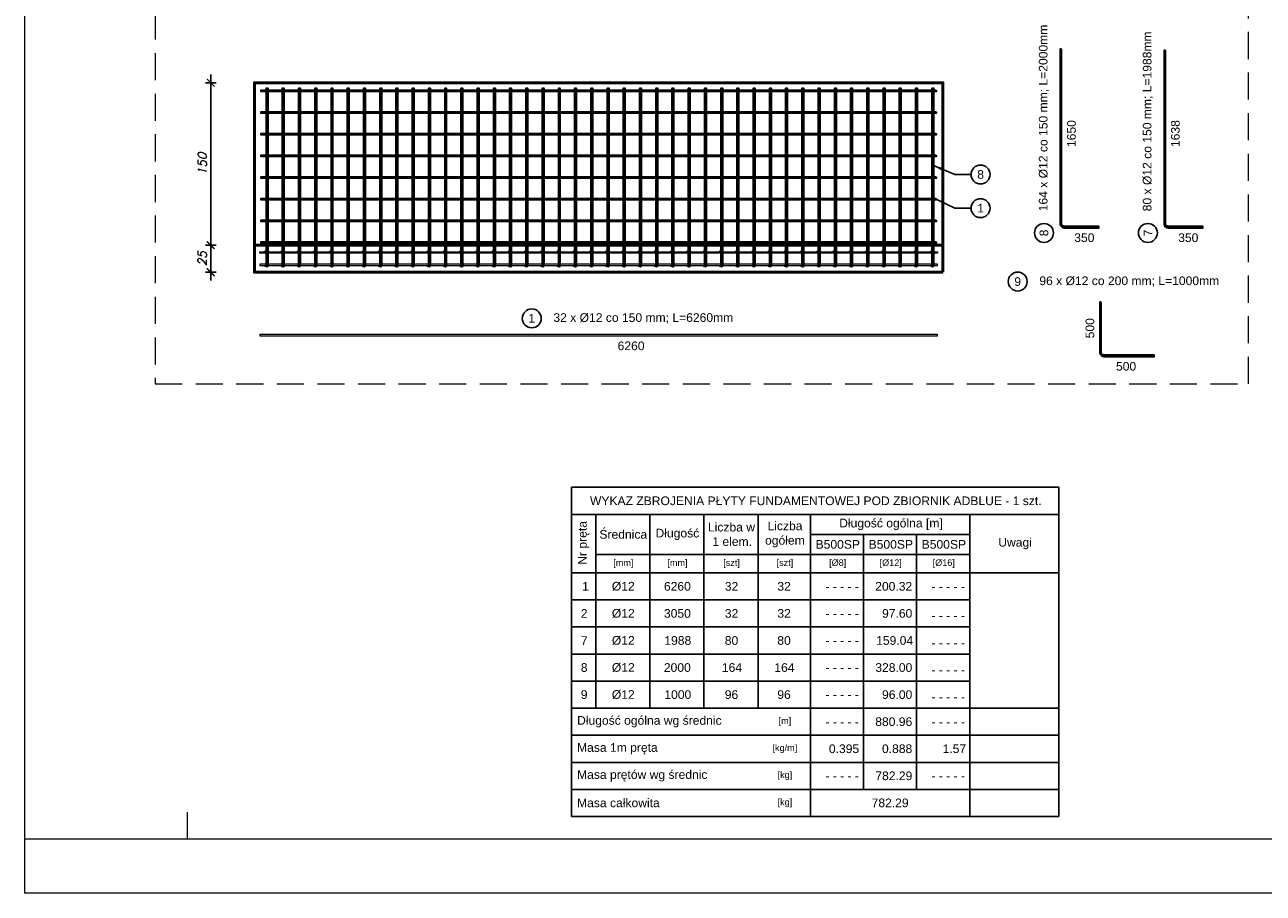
# Model space of a CAD drawing. Header units: millimetres. Extents: x 1814 to 94182, y 11562 to 49454.
# Tile 3 of 143: x 10996 to 12140, y 11562 to 12364. Entities that reach past the tile are written whole.
import ezdxf

# ---------------------------------------------------------------- set-up
doc = ezdxf.new("R2010")
doc.units = ezdxf.units.MM
doc.linetypes.add('DASHED', pattern=[0.75, 0.5, -0.25])
doc.layers.add('odnośnik', color=140, linetype='Continuous')
doc.layers.add('opis', color=50, linetype='Continuous')
doc.layers.add('pomoc', color=210, linetype='Continuous', lineweight=9, plot=False)
for name, color, linetype, lineweight in [('ramka', 84, 'Continuous', 15), ('widok 0.35', 22, 'Continuous', 35), ('wymiar', 135, 'Continuous', 9), ('zbrojenie', 123, 'Continuous', 9), ('ściany', 7, 'Continuous', 50)]:
    doc.layers.add(name, color=color, linetype=linetype, lineweight=lineweight)
doc.styles.add('Opisowy', font='arial.ttf')
doc.styles.get("Standard").update_dxf_attribs({"font": 'arial.ttf'})
doc.styles.add('WYMIARY', font='simplex.shx', dxfattribs={"oblique": 15})
doc.dimstyles.new('1-50', dxfattribs={"dimscale": 50, "dimtxt": 0.16, "dimasz": 0.2, "dimexe": 0.1, "dimexo": 0.1, "dimgap": 0.075, "dimtad": 1, "dimdec": 1, "dimrnd": 0.1, "dimzin": 9, "dimtxsty": 'WYMIARY', "dimblk": 'ARCHTICK', "dimcen": 0.2, "dimdle": 0.15, "dimadec": 1, "dimazin": 1, "dimtfac": 1, "dimtdec": 1, "dimtix": 1, "dimtmove": 2, "dimatfit": 3, "dimldrblk": 'ARCHTICK', "dimfxl": 0, "dimarcsym": 0})
doc.dimstyles.new('skala 1-100', dxfattribs={"dimtxt": 16, "dimasz": 1, "dimexe": 1.25, "dimexo": 0.625, "dimgap": 5, "dimtad": 1, "dimdec": 1, "dimrnd": 0.1, "dimdsep": 46, "dimtxsty": 'Standard', "dimblk": 'strzałka', "dimcen": -5, "dimse1": 1, "dimse2": 1, "dimazin": 0, "dimtfac": 1, "dimtdec": 1, "dimtix": 1, "dimtmove": 1, "dimatfit": 3, "dimfxl": 0, "dimtolj": 1, "dimarcsym": 0})

# ---------------------------------------------------------------- blocks, each defined once
blk = doc.blocks.new('_ARCHTICK')
at = {"color": 0, "linetype": 'ByBlock', "lineweight": -2}
blk.add_solid([(0.4, 0.31), (0.31, 0.4), (-0.31, -0.4), (-0.4, -0.31)], dxfattribs=at)
blk = doc.blocks.new('*D3309')
at = {"layer": 'Defpoints', "color": 0}
for p in [(11208.4, 12160.1), (11168.1, 12135.1), (11208.4, 12135.1)]:
    blk.add_point(p, dxfattribs=at)
at = {"layer": 'wymiar', "color": 0, "lineweight": -2}
for p, q in [((11168.1, 12167.6), (11168.1, 12127.6)), ((11173.1, 12160.1), (11163.1, 12160.1)), ((11173.1, 12135.1), (11163.1, 12135.1))]:
    blk.add_line(p, q, dxfattribs=at)
at = {"layer": 'wymiar', "color": 0, "lineweight": -2, "xscale": 10, "yscale": 10, "zscale": 10}
for p, rotation in [((11168.1, 12160.1), 90), ((11168.1, 12135.1), 270)]:
    blk.add_blockref('_ARCHTICK', p, dxfattribs=dict(at, rotation=rotation))
at = {"layer": 'wymiar', "color": 0, "insert": (11160.3, 12147.6), "char_height": 8, "attachment_point": 5, "rotation": 90, "style": 'WYMIARY'}
blk.add_mtext('25', dxfattribs=at)
blk = doc.blocks.new('*D3312')
at = {"layer": 'Defpoints', "color": 0}
for p in [(11168.1, 12310.1), (11208.4, 12310.1), (11208.4, 12160.1)]:
    blk.add_point(p, dxfattribs=at)
at = {"layer": 'wymiar', "color": 0, "lineweight": -2}
for p, q in [((11168.1, 12152.6), (11168.1, 12317.6)), ((11173.1, 12310.1), (11163.1, 12310.1)), ((11173.1, 12160.1), (11163.1, 12160.1))]:
    blk.add_line(p, q, dxfattribs=at)
at = {"layer": 'wymiar', "color": 0, "lineweight": -2, "xscale": 10, "yscale": 10, "zscale": 10}
for p, rotation in [((11168.1, 12310.1), 90), ((11168.1, 12160.1), 270)]:
    blk.add_blockref('_ARCHTICK', p, dxfattribs=dict(at, rotation=rotation))
at = {"layer": 'wymiar', "color": 0, "insert": (11160.3, 12235.1), "char_height": 8, "attachment_point": 5, "rotation": 90, "style": 'WYMIARY'}
blk.add_mtext('150', dxfattribs=at)
blk = doc.blocks.new('strzałka')
for p, q in [((0, 9), (0, -9)), ((-9, 0), (9, 0))]:
    blk.add_line(p, q)
at = {"const_width": 1}
blk.add_lwpolyline([(-4.24, -4.24), (4.24, 4.24)], dxfattribs=at)

msp = doc.modelspace()

# ---------------------------------------------------------------- hatches: boundary and pattern name
at = {"layer": 'widok 0.35'}
h = msp.add_hatch(color=256, dxfattribs=at)
h.dxf.hatch_style = 1
h.paths.add_polyline_path([(11219.5, 12140.692, 1), (11220.7, 12140.692, 1)])
h = msp.add_hatch(color=256, dxfattribs=at)
h.dxf.hatch_style = 1
h.paths.add_polyline_path([(11234.5, 12140.692, 1), (11235.7, 12140.692, 1)])
h = msp.add_hatch(color=256, dxfattribs=at)
h.dxf.hatch_style = 1
h.paths.add_polyline_path([(11249.5, 12140.692, 1), (11250.7, 12140.692, 1)])
h = msp.add_hatch(color=256, dxfattribs=at)
h.dxf.hatch_style = 1
h.paths.add_polyline_path([(11264.5, 12140.692, 1), (11265.7, 12140.692, 1)])
h = msp.add_hatch(color=256, dxfattribs=at)
h.dxf.hatch_style = 1
h.paths.add_polyline_path([(11279.5, 12140.692, 1), (11280.7, 12140.692, 1)])
h = msp.add_hatch(color=256, dxfattribs=at)
h.dxf.hatch_style = 1
h.paths.add_polyline_path([(11294.5, 12140.692, 1), (11295.7, 12140.692, 1)])
h = msp.add_hatch(color=256, dxfattribs=at)
h.dxf.hatch_style = 1
h.paths.add_polyline_path([(11309.5, 12140.692, 1), (11310.7, 12140.692, 1)])
h = msp.add_hatch(color=256, dxfattribs=at)
h.dxf.hatch_style = 1
h.paths.add_polyline_path([(11324.5, 12140.692, 1), (11325.7, 12140.692, 1)])
h = msp.add_hatch(color=256, dxfattribs=at)
h.dxf.hatch_style = 1
h.paths.add_polyline_path([(11339.5, 12140.692, 1), (11340.7, 12140.692, 1)])
h = msp.add_hatch(color=256, dxfattribs=at)
h.dxf.hatch_style = 1
h.paths.add_polyline_path([(11354.5, 12140.692, 1), (11355.7, 12140.692, 1)])
h = msp.add_hatch(color=256, dxfattribs=at)
h.dxf.hatch_style = 1
h.paths.add_polyline_path([(11369.5, 12140.692, 1), (11370.7, 12140.692, 1)])
h = msp.add_hatch(color=256, dxfattribs=at)
h.dxf.hatch_style = 1
h.paths.add_polyline_path([(11384.5, 12140.692, 1), (11385.7, 12140.692, 1)])
h = msp.add_hatch(color=256, dxfattribs=at)
h.dxf.hatch_style = 1
h.paths.add_polyline_path([(11399.5, 12140.692, 1), (11400.7, 12140.692, 1)])
h = msp.add_hatch(color=256, dxfattribs=at)
h.dxf.hatch_style = 1
h.paths.add_polyline_path([(11414.5, 12140.692, 1), (11415.7, 12140.692, 1)])
h = msp.add_hatch(color=256, dxfattribs=at)
h.dxf.hatch_style = 1
h.paths.add_polyline_path([(11429.5, 12140.692, 1), (11430.7, 12140.692, 1)])
h = msp.add_hatch(color=256, dxfattribs=at)
h.dxf.hatch_style = 1
h.paths.add_polyline_path([(11444.5, 12140.692, 1), (11445.7, 12140.692, 1)])
h = msp.add_hatch(color=256, dxfattribs=at)
h.dxf.hatch_style = 1
h.paths.add_polyline_path([(11459.5, 12140.692, 1), (11460.7, 12140.692, 1)])
h = msp.add_hatch(color=256, dxfattribs=at)
h.dxf.hatch_style = 1
h.paths.add_polyline_path([(11474.5, 12140.692, 1), (11475.7, 12140.692, 1)])
h = msp.add_hatch(color=256, dxfattribs=at)
h.dxf.hatch_style = 1
h.paths.add_polyline_path([(11489.5, 12140.692, 1), (11490.7, 12140.692, 1)])
h = msp.add_hatch(color=256, dxfattribs=at)
h.dxf.hatch_style = 1
h.paths.add_polyline_path([(11504.5, 12140.692, 1), (11505.7, 12140.692, 1)])
h = msp.add_hatch(color=256, dxfattribs=at)
h.dxf.hatch_style = 1
h.paths.add_polyline_path([(11519.5, 12140.692, 1), (11520.7, 12140.692, 1)])
h = msp.add_hatch(color=256, dxfattribs=at)
h.dxf.hatch_style = 1
h.paths.add_polyline_path([(11534.5, 12140.692, 1), (11535.7, 12140.692, 1)])
h = msp.add_hatch(color=256, dxfattribs=at)
h.dxf.hatch_style = 1
h.paths.add_polyline_path([(11549.5, 12140.692, 1), (11550.7, 12140.692, 1)])
h = msp.add_hatch(color=256, dxfattribs=at)
h.dxf.hatch_style = 1
h.paths.add_polyline_path([(11564.5, 12140.692, 1), (11565.7, 12140.692, 1)])
h = msp.add_hatch(color=256, dxfattribs=at)
h.dxf.hatch_style = 1
h.paths.add_polyline_path([(11579.5, 12140.692, 1), (11580.7, 12140.692, 1)])
h = msp.add_hatch(color=256, dxfattribs=at)
h.dxf.hatch_style = 1
h.paths.add_polyline_path([(11594.5, 12140.692, 1), (11595.7, 12140.692, 1)])
h = msp.add_hatch(color=256, dxfattribs=at)
h.dxf.hatch_style = 1
h.paths.add_polyline_path([(11609.5, 12140.692, 1), (11610.7, 12140.692, 1)])
h = msp.add_hatch(color=256, dxfattribs=at)
h.dxf.hatch_style = 1
h.paths.add_polyline_path([(11624.5, 12140.692, 1), (11625.7, 12140.692, 1)])
h = msp.add_hatch(color=256, dxfattribs=at)
h.dxf.hatch_style = 1
h.paths.add_polyline_path([(11639.5, 12140.692, 1), (11640.7, 12140.692, 1)])
h = msp.add_hatch(color=256, dxfattribs=at)
h.dxf.hatch_style = 1
h.paths.add_polyline_path([(11654.5, 12140.692, 1), (11655.7, 12140.692, 1)])
h = msp.add_hatch(color=256, dxfattribs=at)
h.dxf.hatch_style = 1
h.paths.add_polyline_path([(11669.5, 12140.692, 1), (11670.7, 12140.692, 1)])
h = msp.add_hatch(color=256, dxfattribs=at)
h.dxf.hatch_style = 1
h.paths.add_polyline_path([(11684.5, 12140.692, 1), (11685.7, 12140.692, 1)])
h = msp.add_hatch(color=256, dxfattribs=at)
h.dxf.hatch_style = 1
h.paths.add_polyline_path([(11699.5, 12140.692, 1), (11700.7, 12140.692, 1)])
h = msp.add_hatch(color=256, dxfattribs=at)
h.dxf.hatch_style = 1
h.paths.add_polyline_path([(11714.5, 12140.692, 1), (11715.7, 12140.692, 1)])
h = msp.add_hatch(color=256, dxfattribs=at)
h.dxf.hatch_style = 1
h.paths.add_polyline_path([(11729.5, 12140.692, 1), (11730.7, 12140.692, 1)])
h = msp.add_hatch(color=256, dxfattribs=at)
h.dxf.hatch_style = 1
h.paths.add_polyline_path([(11744.5, 12140.692, 1), (11745.7, 12140.692, 1)])
h = msp.add_hatch(color=256, dxfattribs=at)
h.dxf.hatch_style = 1
h.paths.add_polyline_path([(11759.5, 12140.692, 1), (11760.7, 12140.692, 1)])
h = msp.add_hatch(color=256, dxfattribs=at)
h.dxf.hatch_style = 1
h.paths.add_polyline_path([(11774.5, 12140.692, 1), (11775.7, 12140.692, 1)])
h = msp.add_hatch(color=256, dxfattribs=at)
h.dxf.hatch_style = 1
h.paths.add_polyline_path([(11789.5, 12140.692, 1), (11790.7, 12140.692, 1)])
h = msp.add_hatch(color=256, dxfattribs=at)
h.dxf.hatch_style = 1
h.paths.add_polyline_path([(11804.5, 12140.692, 1), (11805.7, 12140.692, 1)])
h = msp.add_hatch(color=256, dxfattribs=at)
h.dxf.hatch_style = 1
h.paths.add_polyline_path([(11819.5, 12140.692, 1), (11820.7, 12140.692, 1)])
h = msp.add_hatch(color=256, dxfattribs=at)
h.dxf.hatch_style = 1
h.paths.add_polyline_path([(11834.5, 12140.692, 1), (11835.7, 12140.692, 1)])
at = {"layer": 'zbrojenie'}
h = msp.add_hatch(color=256, dxfattribs=at)
h.dxf.hatch_style = 1
h.paths.add_polyline_path([(11219.5, 12154.492, -1), (11218.3, 12154.492, -1)])
h = msp.add_hatch(color=256, dxfattribs=at)
h.dxf.hatch_style = 1
h.paths.add_polyline_path([(11234.5, 12154.492, -1), (11233.3, 12154.492, -1)])
h = msp.add_hatch(color=256, dxfattribs=at)
h.dxf.hatch_style = 1
h.paths.add_polyline_path([(11249.5, 12154.492, -1), (11248.3, 12154.492, -1)])
h = msp.add_hatch(color=256, dxfattribs=at)
h.dxf.hatch_style = 1
h.paths.add_polyline_path([(11264.5, 12154.492, -1), (11263.3, 12154.492, -1)])
h = msp.add_hatch(color=256, dxfattribs=at)
h.dxf.hatch_style = 1
h.paths.add_polyline_path([(11279.5, 12154.492, -1), (11278.3, 12154.492, -1)])
h = msp.add_hatch(color=256, dxfattribs=at)
h.dxf.hatch_style = 1
h.paths.add_polyline_path([(11294.5, 12154.492, -1), (11293.3, 12154.492, -1)])
h = msp.add_hatch(color=256, dxfattribs=at)
h.dxf.hatch_style = 1
h.paths.add_polyline_path([(11309.5, 12154.492, -1), (11308.3, 12154.492, -1)])
h = msp.add_hatch(color=256, dxfattribs=at)
h.dxf.hatch_style = 1
h.paths.add_polyline_path([(11324.5, 12154.492, -1), (11323.3, 12154.492, -1)])
h = msp.add_hatch(color=256, dxfattribs=at)
h.dxf.hatch_style = 1
h.paths.add_polyline_path([(11339.5, 12154.492, -1), (11338.3, 12154.492, -1)])
h = msp.add_hatch(color=256, dxfattribs=at)
h.dxf.hatch_style = 1
h.paths.add_polyline_path([(11354.5, 12154.492, -1), (11353.3, 12154.492, -1)])
h = msp.add_hatch(color=256, dxfattribs=at)
h.dxf.hatch_style = 1
h.paths.add_polyline_path([(11369.5, 12154.492, -1), (11368.3, 12154.492, -1)])
h = msp.add_hatch(color=256, dxfattribs=at)
h.dxf.hatch_style = 1
h.paths.add_polyline_path([(11384.5, 12154.492, -1), (11383.3, 12154.492, -1)])
h = msp.add_hatch(color=256, dxfattribs=at)
h.dxf.hatch_style = 1
h.paths.add_polyline_path([(11399.5, 12154.492, -1), (11398.3, 12154.492, -1)])
h = msp.add_hatch(color=256, dxfattribs=at)
h.dxf.hatch_style = 1
h.paths.add_polyline_path([(11414.5, 12154.492, -1), (11413.3, 12154.492, -1)])
h = msp.add_hatch(color=256, dxfattribs=at)
h.dxf.hatch_style = 1
h.paths.add_polyline_path([(11429.5, 12154.492, -1), (11428.3, 12154.492, -1)])
h = msp.add_hatch(color=256, dxfattribs=at)
h.dxf.hatch_style = 1
h.paths.add_polyline_path([(11444.5, 12154.492, -1), (11443.3, 12154.492, -1)])
h = msp.add_hatch(color=256, dxfattribs=at)
h.dxf.hatch_style = 1
h.paths.add_polyline_path([(11459.5, 12154.492, -1), (11458.3, 12154.492, -1)])
h = msp.add_hatch(color=256, dxfattribs=at)
h.dxf.hatch_style = 1
h.paths.add_polyline_path([(11474.5, 12154.492, -1), (11473.3, 12154.492, -1)])
h = msp.add_hatch(color=256, dxfattribs=at)
h.dxf.hatch_style = 1
h.paths.add_polyline_path([(11489.5, 12154.492, -1), (11488.3, 12154.492, -1)])
h = msp.add_hatch(color=256, dxfattribs=at)
h.dxf.hatch_style = 1
h.paths.add_polyline_path([(11504.5, 12154.492, -1), (11503.3, 12154.492, -1)])
h = msp.add_hatch(color=256, dxfattribs=at)
h.dxf.hatch_style = 1
h.paths.add_polyline_path([(11519.5, 12154.492, -1), (11518.3, 12154.492, -1)])
h = msp.add_hatch(color=256, dxfattribs=at)
h.dxf.hatch_style = 1
h.paths.add_polyline_path([(11534.5, 12154.492, -1), (11533.3, 12154.492, -1)])
h = msp.add_hatch(color=256, dxfattribs=at)
h.dxf.hatch_style = 1
h.paths.add_polyline_path([(11549.5, 12154.492, -1), (11548.3, 12154.492, -1)])
h = msp.add_hatch(color=256, dxfattribs=at)
h.dxf.hatch_style = 1
h.paths.add_polyline_path([(11564.5, 12154.492, -1), (11563.3, 12154.492, -1)])
h = msp.add_hatch(color=256, dxfattribs=at)
h.dxf.hatch_style = 1
h.paths.add_polyline_path([(11579.5, 12154.492, -1), (11578.3, 12154.492, -1)])
h = msp.add_hatch(color=256, dxfattribs=at)
h.dxf.hatch_style = 1
h.paths.add_polyline_path([(11594.5, 12154.492, -1), (11593.3, 12154.492, -1)])
h = msp.add_hatch(color=256, dxfattribs=at)
h.dxf.hatch_style = 1
h.paths.add_polyline_path([(11609.5, 12154.492, -1), (11608.3, 12154.492, -1)])
h = msp.add_hatch(color=256, dxfattribs=at)
h.dxf.hatch_style = 1
h.paths.add_polyline_path([(11624.5, 12154.492, -1), (11623.3, 12154.492, -1)])
h = msp.add_hatch(color=256, dxfattribs=at)
h.dxf.hatch_style = 1
h.paths.add_polyline_path([(11639.5, 12154.492, -1), (11638.3, 12154.492, -1)])
h = msp.add_hatch(color=256, dxfattribs=at)
h.dxf.hatch_style = 1
h.paths.add_polyline_path([(11654.5, 12154.492, -1), (11653.3, 12154.492, -1)])
h = msp.add_hatch(color=256, dxfattribs=at)
h.dxf.hatch_style = 1
h.paths.add_polyline_path([(11669.5, 12154.492, -1), (11668.3, 12154.492, -1)])
h = msp.add_hatch(color=256, dxfattribs=at)
h.dxf.hatch_style = 1
h.paths.add_polyline_path([(11684.5, 12154.492, -1), (11683.3, 12154.492, -1)])
h = msp.add_hatch(color=256, dxfattribs=at)
h.dxf.hatch_style = 1
h.paths.add_polyline_path([(11699.5, 12154.492, -1), (11698.3, 12154.492, -1)])
h = msp.add_hatch(color=256, dxfattribs=at)
h.dxf.hatch_style = 1
h.paths.add_polyline_path([(11714.5, 12154.492, -1), (11713.3, 12154.492, -1)])
h = msp.add_hatch(color=256, dxfattribs=at)
h.dxf.hatch_style = 1
h.paths.add_polyline_path([(11729.5, 12154.492, -1), (11728.3, 12154.492, -1)])
h = msp.add_hatch(color=256, dxfattribs=at)
h.dxf.hatch_style = 1
h.paths.add_polyline_path([(11744.5, 12154.492, -1), (11743.3, 12154.492, -1)])
h = msp.add_hatch(color=256, dxfattribs=at)
h.dxf.hatch_style = 1
h.paths.add_polyline_path([(11759.5, 12154.492, -1), (11758.3, 12154.492, -1)])
h = msp.add_hatch(color=256, dxfattribs=at)
h.dxf.hatch_style = 1
h.paths.add_polyline_path([(11774.5, 12154.492, -1), (11773.3, 12154.492, -1)])
h = msp.add_hatch(color=256, dxfattribs=at)
h.dxf.hatch_style = 1
h.paths.add_polyline_path([(11789.5, 12154.492, -1), (11788.3, 12154.492, -1)])
h = msp.add_hatch(color=256, dxfattribs=at)
h.dxf.hatch_style = 1
h.paths.add_polyline_path([(11804.5, 12154.492, -1), (11803.3, 12154.492, -1)])
h = msp.add_hatch(color=256, dxfattribs=at)
h.dxf.hatch_style = 1
h.paths.add_polyline_path([(11819.5, 12154.492, -1), (11818.3, 12154.492, -1)])
h = msp.add_hatch(color=256, dxfattribs=at)
h.dxf.hatch_style = 1
h.paths.add_polyline_path([(11834.5, 12154.492, -1), (11833.3, 12154.492, -1)])
h = msp.add_hatch(color=256, dxfattribs=at)
h.dxf.hatch_style = 1
h.paths.add_polyline_path([(11219.5, 12140.692, 1), (11218.3, 12140.692, 1)])
h = msp.add_hatch(color=256, dxfattribs=at)
h.dxf.hatch_style = 1
h.paths.add_polyline_path([(11234.5, 12140.692, 1), (11233.3, 12140.692, 1)])
h = msp.add_hatch(color=256, dxfattribs=at)
h.dxf.hatch_style = 1
h.paths.add_polyline_path([(11249.5, 12140.692, 1), (11248.3, 12140.692, 1)])
h = msp.add_hatch(color=256, dxfattribs=at)
h.dxf.hatch_style = 1
h.paths.add_polyline_path([(11264.5, 12140.692, 1), (11263.3, 12140.692, 1)])
h = msp.add_hatch(color=256, dxfattribs=at)
h.dxf.hatch_style = 1
h.paths.add_polyline_path([(11279.5, 12140.692, 1), (11278.3, 12140.692, 1)])
h = msp.add_hatch(color=256, dxfattribs=at)
h.dxf.hatch_style = 1
h.paths.add_polyline_path([(11294.5, 12140.692, 1), (11293.3, 12140.692, 1)])
h = msp.add_hatch(color=256, dxfattribs=at)
h.dxf.hatch_style = 1
h.paths.add_polyline_path([(11309.5, 12140.692, 1), (11308.3, 12140.692, 1)])
h = msp.add_hatch(color=256, dxfattribs=at)
h.dxf.hatch_style = 1
h.paths.add_polyline_path([(11324.5, 12140.692, 1), (11323.3, 12140.692, 1)])
h = msp.add_hatch(color=256, dxfattribs=at)
h.dxf.hatch_style = 1
h.paths.add_polyline_path([(11339.5, 12140.692, 1), (11338.3, 12140.692, 1)])
h = msp.add_hatch(color=256, dxfattribs=at)
h.dxf.hatch_style = 1
h.paths.add_polyline_path([(11354.5, 12140.692, 1), (11353.3, 12140.692, 1)])
h = msp.add_hatch(color=256, dxfattribs=at)
h.dxf.hatch_style = 1
h.paths.add_polyline_path([(11369.5, 12140.692, 1), (11368.3, 12140.692, 1)])
h = msp.add_hatch(color=256, dxfattribs=at)
h.dxf.hatch_style = 1
h.paths.add_polyline_path([(11384.5, 12140.692, 1), (11383.3, 12140.692, 1)])
h = msp.add_hatch(color=256, dxfattribs=at)
h.dxf.hatch_style = 1
h.paths.add_polyline_path([(11399.5, 12140.692, 1), (11398.3, 12140.692, 1)])
h = msp.add_hatch(color=256, dxfattribs=at)
h.dxf.hatch_style = 1
h.paths.add_polyline_path([(11414.5, 12140.692, 1), (11413.3, 12140.692, 1)])
h = msp.add_hatch(color=256, dxfattribs=at)
h.dxf.hatch_style = 1
h.paths.add_polyline_path([(11429.5, 12140.692, 1), (11428.3, 12140.692, 1)])
h = msp.add_hatch(color=256, dxfattribs=at)
h.dxf.hatch_style = 1
h.paths.add_polyline_path([(11444.5, 12140.692, 1), (11443.3, 12140.692, 1)])
h = msp.add_hatch(color=256, dxfattribs=at)
h.dxf.hatch_style = 1
h.paths.add_polyline_path([(11459.5, 12140.692, 1), (11458.3, 12140.692, 1)])
h = msp.add_hatch(color=256, dxfattribs=at)
h.dxf.hatch_style = 1
h.paths.add_polyline_path([(11474.5, 12140.692, 1), (11473.3, 12140.692, 1)])
h = msp.add_hatch(color=256, dxfattribs=at)
h.dxf.hatch_style = 1
h.paths.add_polyline_path([(11489.5, 12140.692, 1), (11488.3, 12140.692, 1)])
h = msp.add_hatch(color=256, dxfattribs=at)
h.dxf.hatch_style = 1
h.paths.add_polyline_path([(11504.5, 12140.692, 1), (11503.3, 12140.692, 1)])
h = msp.add_hatch(color=256, dxfattribs=at)
h.dxf.hatch_style = 1
h.paths.add_polyline_path([(11519.5, 12140.692, 1), (11518.3, 12140.692, 1)])
h = msp.add_hatch(color=256, dxfattribs=at)
h.dxf.hatch_style = 1
h.paths.add_polyline_path([(11534.5, 12140.692, 1), (11533.3, 12140.692, 1)])
h = msp.add_hatch(color=256, dxfattribs=at)
h.dxf.hatch_style = 1
h.paths.add_polyline_path([(11549.5, 12140.692, 1), (11548.3, 12140.692, 1)])
h = msp.add_hatch(color=256, dxfattribs=at)
h.dxf.hatch_style = 1
h.paths.add_polyline_path([(11564.5, 12140.692, 1), (11563.3, 12140.692, 1)])
h = msp.add_hatch(color=256, dxfattribs=at)
h.dxf.hatch_style = 1
h.paths.add_polyline_path([(11579.5, 12140.692, 1), (11578.3, 12140.692, 1)])
h = msp.add_hatch(color=256, dxfattribs=at)
h.dxf.hatch_style = 1
h.paths.add_polyline_path([(11594.5, 12140.692, 1), (11593.3, 12140.692, 1)])
h = msp.add_hatch(color=256, dxfattribs=at)
h.dxf.hatch_style = 1
h.paths.add_polyline_path([(11609.5, 12140.692, 1), (11608.3, 12140.692, 1)])
h = msp.add_hatch(color=256, dxfattribs=at)
h.dxf.hatch_style = 1
h.paths.add_polyline_path([(11624.5, 12140.692, 1), (11623.3, 12140.692, 1)])
h = msp.add_hatch(color=256, dxfattribs=at)
h.dxf.hatch_style = 1
h.paths.add_polyline_path([(11639.5, 12140.692, 1), (11638.3, 12140.692, 1)])
h = msp.add_hatch(color=256, dxfattribs=at)
h.dxf.hatch_style = 1
h.paths.add_polyline_path([(11654.5, 12140.692, 1), (11653.3, 12140.692, 1)])
h = msp.add_hatch(color=256, dxfattribs=at)
h.dxf.hatch_style = 1
h.paths.add_polyline_path([(11669.5, 12140.692, 1), (11668.3, 12140.692, 1)])
h = msp.add_hatch(color=256, dxfattribs=at)
h.dxf.hatch_style = 1
h.paths.add_polyline_path([(11684.5, 12140.692, 1), (11683.3, 12140.692, 1)])
h = msp.add_hatch(color=256, dxfattribs=at)
h.dxf.hatch_style = 1
h.paths.add_polyline_path([(11699.5, 12140.692, 1), (11698.3, 12140.692, 1)])
h = msp.add_hatch(color=256, dxfattribs=at)
h.dxf.hatch_style = 1
h.paths.add_polyline_path([(11714.5, 12140.692, 1), (11713.3, 12140.692, 1)])
h = msp.add_hatch(color=256, dxfattribs=at)
h.dxf.hatch_style = 1
h.paths.add_polyline_path([(11729.5, 12140.692, 1), (11728.3, 12140.692, 1)])
h = msp.add_hatch(color=256, dxfattribs=at)
h.dxf.hatch_style = 1
h.paths.add_polyline_path([(11744.5, 12140.692, 1), (11743.3, 12140.692, 1)])
h = msp.add_hatch(color=256, dxfattribs=at)
h.dxf.hatch_style = 1
h.paths.add_polyline_path([(11759.5, 12140.692, 1), (11758.3, 12140.692, 1)])
h = msp.add_hatch(color=256, dxfattribs=at)
h.dxf.hatch_style = 1
h.paths.add_polyline_path([(11774.5, 12140.692, 1), (11773.3, 12140.692, 1)])
h = msp.add_hatch(color=256, dxfattribs=at)
h.dxf.hatch_style = 1
h.paths.add_polyline_path([(11789.5, 12140.692, 1), (11788.3, 12140.692, 1)])
h = msp.add_hatch(color=256, dxfattribs=at)
h.dxf.hatch_style = 1
h.paths.add_polyline_path([(11804.5, 12140.692, 1), (11803.3, 12140.692, 1)])
h = msp.add_hatch(color=256, dxfattribs=at)
h.dxf.hatch_style = 1
h.paths.add_polyline_path([(11819.5, 12140.692, 1), (11818.3, 12140.692, 1)])
h = msp.add_hatch(color=256, dxfattribs=at)
h.dxf.hatch_style = 1
h.paths.add_polyline_path([(11834.5, 12140.692, 1), (11833.3, 12140.692, 1)])

# ---------------------------------------------------------------- linework, layer by layer
at = {"layer": 'odnośnik', "ltscale": 0.2}
for p, q in [((11501.491, 11911.458), (11951.491, 11911.458)), ((11523.692, 11911.458), (11523.692, 11732.458)), ((11573.692, 11911.458), (11573.692, 11732.458)), ((11623.692, 11911.458), (11623.692, 11732.458)), ((11673.692, 11911.458), (11673.692, 11732.458)), ((11722.192, 11911.458), (11722.192, 11632.458)), ((11869.192, 11911.458), (11869.192, 11632.458)), ((11722.192, 11892.958), (11869.192, 11892.958)), ((11771.192, 11892.958), (11771.192, 11657.458)), ((11820.192, 11892.958), (11820.192, 11657.458)), ((11523.692, 11874.458), (11869.192, 11874.458)), ((11501.491, 11857.458), (11951.491, 11857.458)), ((11501.491, 11832.458), (11869.192, 11832.458)), ((11501.491, 11807.458), (11869.192, 11807.458)), ((11501.491, 11782.458), (11869.192, 11782.458)), ((11501.491, 11757.458), (11869.192, 11757.458)), ((11501.491, 11732.458), (11951.491, 11732.458)), ((11501.491, 11707.458), (11951.491, 11707.458)), ((11501.491, 11682.458), (11951.491, 11682.458)), ((11501.491, 11657.458), (11951.491, 11657.458))]:
    msp.add_line(p, q, dxfattribs=at)
msp.add_lwpolyline([(11501.491, 11936.458), (11951.491, 11936.458), (11951.491, 11632.458), (11501.491, 11632.458)], close=True, dxfattribs=at)
at = {"layer": 'odnośnik'}
for centre in [(11879.282, 12225.382), (11879.282, 12194.287), (11937.821, 12171.385), (12033.851, 12171.385), (11913.553, 12126.479), (11464.619, 12092.492)]:
    msp.add_circle(centre, 8.75, dxfattribs=at)
at = {"layer": 'pomoc'}
msp.add_lwpolyline([(10996.286, 13046.57), (15496.286, 13046.57), (15496.286, 11561.57), (10996.286, 11561.57)], close=True, dxfattribs=at)
at = {"layer": 'ramka', "linetype": 'Continuous'}
msp.add_line((15446.286, 11611.57), (10996.286, 11611.57), dxfattribs=at)
at = {"layer": 'ramka', "linetype": 'DASHED', "ltscale": 50}
msp.add_lwpolyline([(11116.67, 12031.99), (12126.67, 12031.99), (12126.67, 12899.969), (11116.67, 12899.969)], close=True, dxfattribs=at)
at = {"layer": 'widok 0.35'}
for points in [[(11954.021, 12341.174), (11952.821, 12341.174), (11952.821, 12179.774, 0.41421356), (11956.421, 12176.174), (11988.421, 12176.174), (11988.421, 12177.374), (11956.421, 12177.374, -0.41421356), (11954.021, 12179.774)], [(12050.051, 12339.974), (12048.851, 12339.974), (12048.851, 12179.774, 0.41421356), (12052.451, 12176.174), (12084.451, 12176.174), (12084.451, 12177.374), (12052.451, 12177.374, -0.41421356), (12050.051, 12179.774)], [(11990.692, 12107.38), (11989.492, 12107.38), (11989.492, 12060.98, 0.41421356), (11993.092, 12057.38), (12039.492, 12057.38), (12039.492, 12058.58), (11993.092, 12058.58, -0.41421356), (11990.692, 12060.98)]]:
    msp.add_lwpolyline(points, format="xyb", close=True, dxfattribs=at)
for points in [[(11838.2, 12303.192), (11838.2, 12301.992), (11214.6, 12301.992), (11214.6, 12303.192)], [(11220.7, 12140.692), (11219.5, 12140.692), (11219.5, 12305.092), (11220.7, 12305.092)], [(11235.7, 12140.692), (11234.5, 12140.692), (11234.5, 12305.092), (11235.7, 12305.092)], [(11250.7, 12140.692), (11249.5, 12140.692), (11249.5, 12305.092), (11250.7, 12305.092)], [(11265.7, 12140.692), (11264.5, 12140.692), (11264.5, 12305.092), (11265.7, 12305.092)], [(11280.7, 12140.692), (11279.5, 12140.692), (11279.5, 12305.092), (11280.7, 12305.092)], [(11295.7, 12140.692), (11294.5, 12140.692), (11294.5, 12305.092), (11295.7, 12305.092)], [(11310.7, 12140.692), (11309.5, 12140.692), (11309.5, 12305.092), (11310.7, 12305.092)], [(11325.7, 12140.692), (11324.5, 12140.692), (11324.5, 12305.092), (11325.7, 12305.092)], [(11340.7, 12140.692), (11339.5, 12140.692), (11339.5, 12305.092), (11340.7, 12305.092)], [(11355.7, 12140.692), (11354.5, 12140.692), (11354.5, 12305.092), (11355.7, 12305.092)], [(11370.7, 12140.692), (11369.5, 12140.692), (11369.5, 12305.092), (11370.7, 12305.092)], [(11385.7, 12140.692), (11384.5, 12140.692), (11384.5, 12305.092), (11385.7, 12305.092)], [(11400.7, 12140.692), (11399.5, 12140.692), (11399.5, 12305.092), (11400.7, 12305.092)], [(11415.7, 12140.692), (11414.5, 12140.692), (11414.5, 12305.092), (11415.7, 12305.092)], [(11430.7, 12140.692), (11429.5, 12140.692), (11429.5, 12305.092), (11430.7, 12305.092)], [(11445.7, 12140.692), (11444.5, 12140.692), (11444.5, 12305.092), (11445.7, 12305.092)], [(11460.7, 12140.692), (11459.5, 12140.692), (11459.5, 12305.092), (11460.7, 12305.092)], [(11475.7, 12140.692), (11474.5, 12140.692), (11474.5, 12305.092), (11475.7, 12305.092)], [(11490.7, 12140.692), (11489.5, 12140.692), (11489.5, 12305.092), (11490.7, 12305.092)], [(11505.7, 12140.692), (11504.5, 12140.692), (11504.5, 12305.092), (11505.7, 12305.092)], [(11520.7, 12140.692), (11519.5, 12140.692), (11519.5, 12305.092), (11520.7, 12305.092)], [(11535.7, 12140.692), (11534.5, 12140.692), (11534.5, 12305.092), (11535.7, 12305.092)], [(11550.7, 12140.692), (11549.5, 12140.692), (11549.5, 12305.092), (11550.7, 12305.092)], [(11565.7, 12140.692), (11564.5, 12140.692), (11564.5, 12305.092), (11565.7, 12305.092)], [(11580.7, 12140.692), (11579.5, 12140.692), (11579.5, 12305.092), (11580.7, 12305.092)], [(11595.7, 12140.692), (11594.5, 12140.692), (11594.5, 12305.092), (11595.7, 12305.092)], [(11610.7, 12140.692), (11609.5, 12140.692), (11609.5, 12305.092), (11610.7, 12305.092)], [(11625.7, 12140.692), (11624.5, 12140.692), (11624.5, 12305.092), (11625.7, 12305.092)], [(11640.7, 12140.692), (11639.5, 12140.692), (11639.5, 12305.092), (11640.7, 12305.092)], [(11655.7, 12140.692), (11654.5, 12140.692), (11654.5, 12305.092), (11655.7, 12305.092)], [(11670.7, 12140.692), (11669.5, 12140.692), (11669.5, 12305.092), (11670.7, 12305.092)], [(11685.7, 12140.692), (11684.5, 12140.692), (11684.5, 12305.092), (11685.7, 12305.092)], [(11700.7, 12140.692), (11699.5, 12140.692), (11699.5, 12305.092), (11700.7, 12305.092)], [(11715.7, 12140.692), (11714.5, 12140.692), (11714.5, 12305.092), (11715.7, 12305.092)], [(11730.7, 12140.692), (11729.5, 12140.692), (11729.5, 12305.092), (11730.7, 12305.092)], [(11745.7, 12140.692), (11744.5, 12140.692), (11744.5, 12305.092), (11745.7, 12305.092)], [(11760.7, 12140.692), (11759.5, 12140.692), (11759.5, 12305.092), (11760.7, 12305.092)], [(11775.7, 12140.692), (11774.5, 12140.692), (11774.5, 12305.092), (11775.7, 12305.092)], [(11790.7, 12140.692), (11789.5, 12140.692), (11789.5, 12305.092), (11790.7, 12305.092)], [(11805.7, 12140.692), (11804.5, 12140.692), (11804.5, 12305.092), (11805.7, 12305.092)], [(11820.7, 12140.692), (11819.5, 12140.692), (11819.5, 12305.092), (11820.7, 12305.092)], [(11835.7, 12140.692), (11834.5, 12140.692), (11834.5, 12305.092), (11835.7, 12305.092)], [(11838.2, 12283.192), (11838.2, 12281.992), (11214.6, 12281.992), (11214.6, 12283.192)], [(11838.2, 12263.192), (11838.2, 12261.992), (11214.6, 12261.992), (11214.6, 12263.192)], [(11838.2, 12243.192), (11838.2, 12241.992), (11214.6, 12241.992), (11214.6, 12243.192)], [(11838.2, 12223.192), (11838.2, 12221.992), (11214.6, 12221.992), (11214.6, 12223.192)], [(11838.2, 12203.192), (11838.2, 12201.992), (11214.6, 12201.992), (11214.6, 12203.192)], [(11838.2, 12183.192), (11838.2, 12181.992), (11214.6, 12181.992), (11214.6, 12183.192)], [(11838.2, 12163.192), (11838.2, 12161.992), (11214.6, 12161.992), (11214.6, 12163.192)]]:
    msp.add_lwpolyline(points, close=True, dxfattribs=at)
for centre in [(11220.1, 12140.692), (11235.1, 12140.692), (11250.1, 12140.692), (11265.1, 12140.692), (11280.1, 12140.692), (11295.1, 12140.692), (11310.1, 12140.692), (11325.1, 12140.692), (11340.1, 12140.692), (11355.1, 12140.692), (11370.1, 12140.692), (11385.1, 12140.692), (11400.1, 12140.692), (11415.1, 12140.692), (11430.1, 12140.692), (11445.1, 12140.692), (11460.1, 12140.692), (11475.1, 12140.692), (11490.1, 12140.692), (11505.1, 12140.692), (11520.1, 12140.692), (11535.1, 12140.692), (11550.1, 12140.692), (11565.1, 12140.692), (11580.1, 12140.692), (11595.1, 12140.692), (11610.1, 12140.692), (11625.1, 12140.692), (11640.1, 12140.692), (11655.1, 12140.692), (11670.1, 12140.692), (11685.1, 12140.692), (11700.1, 12140.692), (11715.1, 12140.692), (11730.1, 12140.692), (11745.1, 12140.692), (11760.1, 12140.692), (11775.1, 12140.692), (11790.1, 12140.692), (11805.1, 12140.692), (11820.1, 12140.692), (11835.1, 12140.692)]:
    msp.add_circle(centre, 0.6, dxfattribs=at)
at = {"layer": 'wymiar'}
msp.add_line((11146.286, 11636.57), (11146.286, 11611.57), dxfattribs=at)
at = {"layer": 'zbrojenie'}
for points in [[(11213.4, 12152.692), (11213.4, 12153.892), (11839.4, 12153.892), (11839.4, 12152.692), (11213.4, 12152.692)], [(11213.4, 12142.492), (11213.4, 12141.292), (11839.4, 12141.292), (11839.4, 12142.492), (11213.4, 12142.492)], [(11213.4, 12077.492), (11213.4, 12076.292), (11839.4, 12076.292), (11839.4, 12077.492), (11213.4, 12077.492)]]:
    msp.add_lwpolyline(points, dxfattribs=at)
for centre in [(11218.9, 12154.492), (11233.9, 12154.492), (11248.9, 12154.492), (11263.9, 12154.492), (11278.9, 12154.492), (11293.9, 12154.492), (11308.9, 12154.492), (11323.9, 12154.492), (11338.9, 12154.492), (11353.9, 12154.492), (11368.9, 12154.492), (11383.9, 12154.492), (11398.9, 12154.492), (11413.9, 12154.492), (11428.9, 12154.492), (11443.9, 12154.492), (11458.9, 12154.492), (11473.9, 12154.492), (11488.9, 12154.492), (11503.9, 12154.492), (11518.9, 12154.492), (11533.9, 12154.492), (11548.9, 12154.492), (11563.9, 12154.492), (11578.9, 12154.492), (11593.9, 12154.492), (11608.9, 12154.492), (11623.9, 12154.492), (11638.9, 12154.492), (11653.9, 12154.492), (11668.9, 12154.492), (11683.9, 12154.492), (11698.9, 12154.492), (11713.9, 12154.492), (11728.9, 12154.492), (11743.9, 12154.492), (11758.9, 12154.492), (11773.9, 12154.492), (11788.9, 12154.492), (11803.9, 12154.492), (11818.9, 12154.492), (11833.9, 12154.492), (11218.9, 12140.692), (11233.9, 12140.692), (11248.9, 12140.692), (11263.9, 12140.692), (11278.9, 12140.692), (11293.9, 12140.692), (11308.9, 12140.692), (11323.9, 12140.692), (11338.9, 12140.692), (11353.9, 12140.692), (11368.9, 12140.692), (11383.9, 12140.692), (11398.9, 12140.692), (11413.9, 12140.692), (11428.9, 12140.692), (11443.9, 12140.692), (11458.9, 12140.692), (11473.9, 12140.692), (11488.9, 12140.692), (11503.9, 12140.692), (11518.9, 12140.692), (11533.9, 12140.692), (11548.9, 12140.692), (11563.9, 12140.692), (11578.9, 12140.692), (11593.9, 12140.692), (11608.9, 12140.692), (11623.9, 12140.692), (11638.9, 12140.692), (11653.9, 12140.692), (11668.9, 12140.692), (11683.9, 12140.692), (11698.9, 12140.692), (11713.9, 12140.692), (11728.9, 12140.692), (11743.9, 12140.692), (11758.9, 12140.692), (11773.9, 12140.692), (11788.9, 12140.692), (11803.9, 12140.692), (11818.9, 12140.692), (11833.9, 12140.692)]:
    msp.add_circle(centre, 0.6, dxfattribs=at)
at = {"layer": 'ściany'}
for points in [[(11844.4, 12160.092), (11844.4, 12310.092), (11208.4, 12310.092), (11208.4, 12160.092)], [(11844.4, 12135.092), (11844.4, 12160.092), (11208.4, 12160.092), (11208.4, 12135.092)]]:
    msp.add_lwpolyline(points, close=True, dxfattribs=at)

# ---------------------------------------------------------------- texts
at = {"layer": 'opis', "char_height": 8, "rotation": 90, "style": 'Opisowy'}
for s, width, insert, attachment_point in [('164 x Ø12 co 150 mm; L=2000mm', 195.56748, (11937.821, 12191.385), 4), ('80 x Ø12 co 150 mm; L=1988mm', 195.56748, (12033.851, 12191.385), 4), ('1650', 56.37214, (11963.222, 12263.164), 5), ('1638', 56.37214, (12059.253, 12263.164), 5), ('8', 17.26219, (11937.822, 12171.383), 5), ('7', 17.26219, (12033.853, 12171.383), 5), ('500', 56.37214, (11980.29, 12083.372), 5)]:
    msp.add_mtext_dynamic_manual_height_columns(s, width=width, gutter_width=20, heights=[8.766], dxfattribs=dict(at, insert=insert, attachment_point=attachment_point))
at = {"layer": 'opis', "char_height": 8, "style": 'Opisowy'}
for s, width, insert, attachment_point in [('8', 17.26219, (11879.28, 12225.381), 5), ('1', 17.26219, (11879.28, 12194.286), 5), ('350', 56.37214, (11975.111, 12166.973), 5), ('350', 56.37214, (12071.141, 12166.973), 5), ('9', 17.26219, (11913.551, 12126.477), 5), ('96 x Ø12 co 200 mm; L=1000mm', 195.56748, (11933.553, 12126.479), 4), ('1', 17.26219, (11464.617, 12092.49), 5), ('32 x Ø12 co 150 mm; L=6260mm', 195.56748, (11484.619, 12092.492), 4), ('6260', 56.37214, (11556.398, 12067.09), 5), ('500', 56.37214, (12013.693, 12048.179), 5)]:
    msp.add_mtext_dynamic_manual_height_columns(s, width=width, gutter_width=20, heights=[8.766], dxfattribs=dict(at, insert=insert, attachment_point=attachment_point))
at = {"layer": 'opis', "ltscale": 0.5}
for s, insert, char_height, width, attachment_point in [('{\\W5.445957; }WYKAZ ZBROJENIA PŁYTY FUNDAMENTOWEJ POD ZBIORNIK ADBLUE - 1 szt.', (11501.491, 11923.958), 8, 450, 4), ('{\\W1.105887; }Średnica', (11523.692, 11892.958), 8, 50, 4), ('{\\W1.705184; }Długość', (11573.692, 11892.958), 8, 50, 4), ('{\\W1.195518; }Liczba w\\P{\\W2.502196; }1 elem.', (11623.692, 11892.958), 8, 50, 4), ('{\\W2.816014; }Liczba\\P{\\W2.08315; }ogółem', (11673.692, 11892.958), 8, 48.5, 4), ('{\\W8.521748; }Długość ogólna [m]', (11722.192, 11902.208), 8, 147, 4), ('{\\W1.496704; }B500SP', (11722.192, 11883.708), 8, 49, 4), ('{\\W1.496704; }B500SP', (11771.192, 11883.708), 8, 49, 4), ('{\\W1.496704; }B500SP', (11820.192, 11883.708), 8, 49, 4), ('{\\W8.515261; }Uwagi', (11869.192, 11884.458), 8, 82.29941, 4), ('{\\W6.975981; }[mm]', (11523.692, 11865.958), 6, 50, 4), ('{\\W6.975981; }[mm]', (11573.692, 11865.958), 6, 50, 4), ('{\\W7.674575; }[szt]', (11623.692, 11865.958), 6, 50, 4), ('{\\W7.352519; }[szt]', (11673.692, 11865.958), 6, 48.5, 4), ('{\\W7.358816; }[Ø8]', (11722.192, 11865.958), 6, 49, 4), ('{\\W6.357937; }[Ø12]', (11771.192, 11865.958), 6, 49, 4), ('{\\W6.357937; }[Ø16]', (11820.192, 11865.958), 6, 49, 4), ('{\\W3.100402; }1', (11501.491, 11844.958), 8, 22.20059, 4), ('{\\W4.817662; }Ø12', (11523.692, 11844.958), 8, 50, 4), ('{\\W4.201669; }6260', (11573.692, 11844.958), 8, 50, 4), ('{\\W6.220123; }32', (11623.692, 11844.958), 8, 50, 4), ('{\\W6.220123; }32', (11672.192, 11844.958), 8, 50, 4), ('{\\W4.404217; }- - - - -', (11722.192, 11844.958), 8, 44, 4), ('{\\W3.456942; }200.32', (11771.192, 11844.958), 8, 44, 4), ('{\\W4.404217; }- - - - -', (11820.192, 11844.958), 8, 44, 4), ('{\\W2.721667; }2', (11501.491, 11819.958), 8, 22.20059, 4), ('{\\W4.817662; }Ø12', (11523.692, 11819.958), 8, 50, 4), ('{\\W4.209578; }3050', (11573.692, 11819.958), 8, 50, 4), ('{\\W6.220123; }32', (11623.692, 11819.958), 8, 50, 4), ('{\\W6.220123; }32', (11672.192, 11819.958), 8, 50, 4), ('{\\W4.404217; }- - - - -', (11722.192, 11819.958), 8, 44, 4), ('{\\W5.485061; }97.60', (11771.192, 11819.958), 8, 44, 4), ('{\\W4.404217; }- - - - -', (11820.192, 11817.958), 8, 44, 4), ('{\\W2.740999; }7', (11501.491, 11794.958), 8, 22.20059, 4), ('{\\W4.817662; }Ø12', (11523.692, 11794.958), 8, 50, 4), ('{\\W4.322934; }1988', (11573.692, 11794.958), 8, 50, 4), ('{\\W6.208699; }80', (11623.692, 11794.958), 8, 50, 4), ('{\\W6.208699; }80', (11672.192, 11794.958), 8, 50, 4), ('{\\W3.727592; }159.04', (11771.192, 11794.958), 8, 44, 4), ('{\\W4.404217; }- - - - -', (11722.192, 11794.958), 8, 44, 4), ('{\\W4.404217; }- - - - -', (11820.192, 11792.958), 8, 44, 4), ('{\\W2.726061; }8', (11501.491, 11769.958), 8, 22.20059, 4), ('{\\W4.817662; }Ø12', (11523.692, 11769.958), 8, 50, 4), ('{\\W4.186731; }2000', (11573.692, 11769.958), 8, 50, 4), ('{\\W5.331722; }164', (11623.692, 11769.958), 8, 50, 4), ('{\\W5.331722; }164', (11672.192, 11769.958), 8, 50, 4), ('{\\W3.485061; }328.00', (11771.192, 11769.958), 8, 44, 4), ('{\\W4.404217; }- - - - -', (11722.192, 11769.958), 8, 44, 4), ('{\\W4.404217; }- - - - -', (11820.192, 11767.958), 8, 44, 4), ('{\\W2.727818; }9', (11501.491, 11744.958), 8, 22.20059, 4), ('{\\W4.817662; }Ø12', (11523.692, 11744.958), 8, 50, 4), ('{\\W4.329964; }1000', (11573.692, 11744.958), 8, 50, 4), ('{\\W6.206942; }96', (11623.692, 11744.958), 8, 50, 4), ('{\\W6.206942; }96', (11672.192, 11744.958), 8, 50, 4), ('{\\W4.404217; }- - - - -', (11722.192, 11744.958), 8, 44, 4), ('{\\W5.485061; }96.00', (11771.192, 11744.958), 8, 44, 4), ('{\\W4.404217; }- - - - -', (11820.192, 11742.958), 8, 44, 4), ('Długość ogólna wg średnic', (11506.491, 11719.958), 8, 220.70059, 4), ('{\\W8.153046; }[m]', (11673.692, 11719.958), 6, 48.5, 4), ('{\\W4.404217; }- - - - -', (11722.192, 11719.958), 8, 44, 4), ('{\\W3.472759; }880.96', (11771.192, 11719.958), 8, 44, 4), ('{\\W4.404217; }- - - - -', (11820.192, 11719.958), 8, 44, 4), ('Masa 1m pręta', (11506.491, 11694.958), 8, 220.70059, 4), ('{\\W5.752343; }[kg/m]', (11673.692, 11694.958), 6, 48.5, 4), ('{\\W5.456942; }0.395', (11722.192, 11694.958), 8, 44, 4), ('{\\W5.471001; }0.888', (11771.192, 11694.958), 8, 44, 4), ('{\\W7.720562; }1.57', (11820.192, 11694.958), 8, 44, 4), ('Masa prętów wg średnic', (11506.491, 11669.958), 8, 220.70059, 4), ('{\\W7.751464; }[kg]', (11673.692, 11669.958), 6, 48.5, 4), ('{\\W3.490333; }782.29', (11771.192, 11669.958), 8, 44, 4), ('{\\W4.404217; }- - - - -', (11722.192, 11669.958), 8, 44, 4), ('{\\W4.404217; }- - - - -', (11820.192, 11669.958), 8, 44, 4), ('Masa całkowita', (11506.491, 11644.958), 8, 220.70059, 4), ('{\\W7.751464; }[kg]', (11673.692, 11644.901), 6, 48.5, 4), ('782.29', (11795.692, 11644.958), 8, 147, 5)]:
    msp.add_mtext(s, dxfattribs=dict(at, insert=insert, char_height=char_height, width=width, attachment_point=attachment_point))
at = {"layer": 'opis', "ltscale": 0.5, "insert": (11512.592, 11857.458), "char_height": 8, "width": 54, "attachment_point": 4, "rotation": 90}
msp.add_mtext('{\\W2.408172; }Nr pręta', dxfattribs=at)

# ---------------------------------------------------------------- dimensions: what is measured, and where the dimension line sits
at = {"layer": 'wymiar'}
dim = msp.add_linear_dim(base=(11168.074, 12310.092), p1=(11208.4, 12160.092), p2=(11208.4, 12310.092), angle=90, dimstyle='1-50', override={"dimtfill": 1}, dxfattribs=at)
dim.commit()
dim.dimension.update_dxf_attribs({"geometry": '*D3312', "text_midpoint": (11160.324, 12235.092)})
dim = msp.add_linear_dim(base=(11168.074, 12135.092), p1=(11208.4, 12160.092), p2=(11208.4, 12135.092), angle=90, dimstyle='1-50', dxfattribs=at)
dim.commit()
dim.dimension.update_dxf_attribs({"geometry": '*D3309', "text_midpoint": (11160.324, 12147.592)})

# ---------------------------------------------------------------- leaders
at = {"layer": 'odnośnik', "ltscale": 0.5}
for points in [[(11835.7, 12233.687), (11855.532, 12225.382), (11870.532, 12225.382)], [(11838.2, 12202.592), (11855.532, 12194.287), (11870.532, 12194.287)]]:
    msp.add_leader(points, dimstyle='skala 1-100', override={"dimasz": 8, "dimtad": 0}, dxfattribs=at)

doc.saveas('drawing.dxf')
